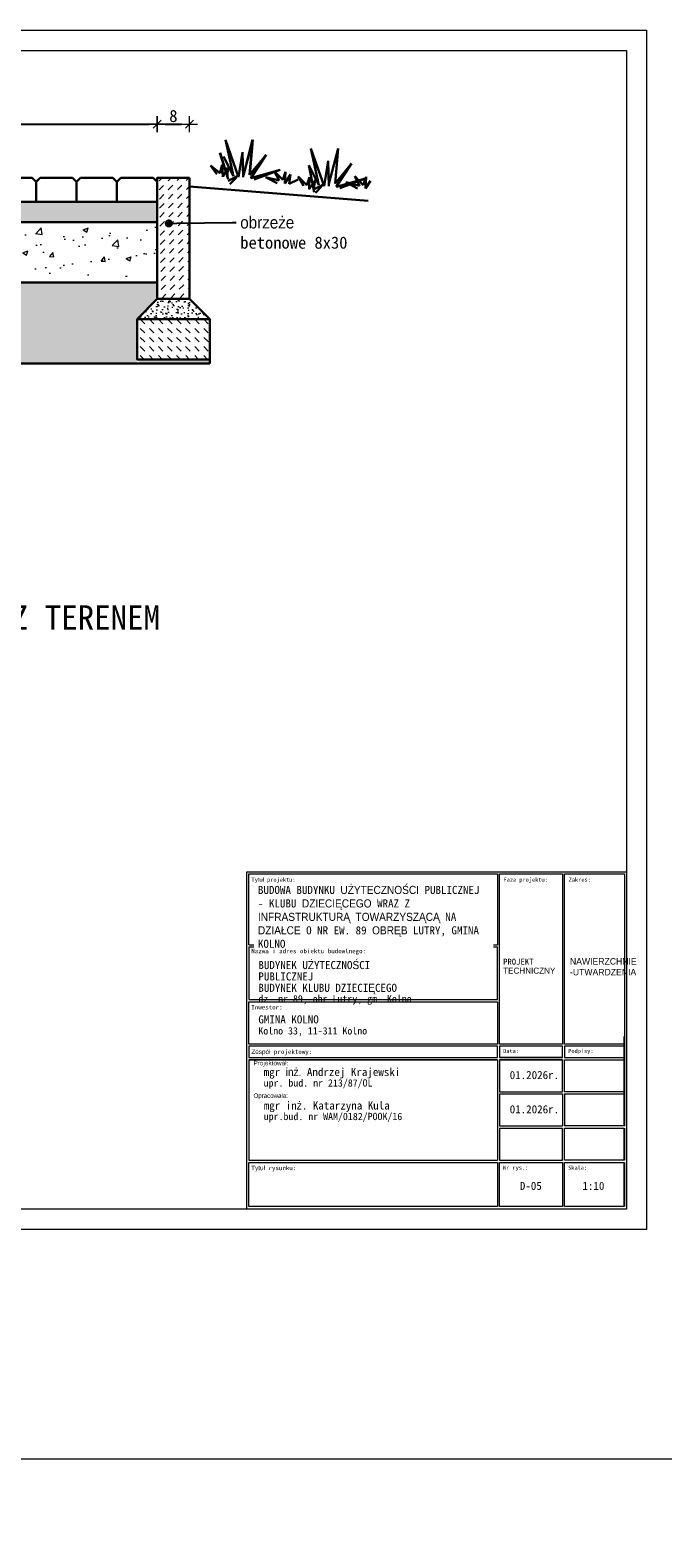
# Model space of a CAD drawing. Header units: millimetres. Extents: x 84 to 770, y 130 to 152.
# Tile 9 of 10: x 95.88 to 97.45, y 148.49 to 152.23. Entities that reach past the tile are written whole.
import ezdxf
from ezdxf import colors
from ezdxf.entities.mleader import LeaderData, LeaderLine
from ezdxf.math import Vec2, Vec3

# ---------------------------------------------------------------- set-up
doc = ezdxf.new("R2010")
doc.units = ezdxf.units.MM
doc.layers.add('7', color=7, linetype='Continuous')
for name, color, linetype, lineweight in [('_k_kreskowanie', 250, 'Continuous', 9), ('_k_tabela', 7, 'Continuous', 13), ('_k_wymiar', 7, 'Continuous', 13), ('DR_wym_strz', 1, 'Continuous', 9), ('kruszywo', 252, 'Continuous', 15), ('Nawierzchnia', 7, 'Continuous', 30), ('odsaczajaca', 40, 'Continuous', 15), ('podsypka', 30, 'Continuous', 15), ('trawka', 3, 'Continuous', 30), ('Wymiary', 7, 'Continuous', 9)]:
    doc.layers.add(name, color=color, linetype=linetype, lineweight=lineweight)
doc.styles.add('GENERATED_STYLE_1', font='MS Gothic.ttf')
doc.styles.add('GENERATED_STYLE_2', font='txt')
doc.styles.add('WYM TECH', font='isocpeur.ttf')
doc.dimstyles.new('szczegóły normalny', dxfattribs={"dimtxt": 0.03, "dimasz": 0.02, "dimexe": 0.01, "dimexo": 0.05, "dimgap": 0.005, "dimtad": 1, "dimdec": 0, "dimlfac": 100, "dimzin": 1, "dimdsep": 46, "dimtxsty": 'WYM TECH', "dimblk": 'KRZYZYK', "dimcen": 0.02, "dimse1": 1, "dimse2": 1, "dimclrd": 1, "dimclre": 1, "dimadec": 1, "dimazin": 0, "dimtfac": 1, "dimtdec": 0, "dimtmove": 1, "dimatfit": 3, "dimfxl": 0, "dimarcsym": 0})

# ---------------------------------------------------------------- blocks, each defined once
blk = doc.blocks.new('K')
at = {"lineweight": 15}
blk.add_line((-0.5, -0.5), (0.5, 0.5), dxfattribs=at)
at = {"layer": 'DR_wym_strz'}
for p, q in [((-1, 0), (1, 0)), ((0, -1), (0, 1))]:
    blk.add_line(p, q, dxfattribs=at)
blk = doc.blocks.new('KRZYZYK')
blk.add_blockref('K', (0, 0))
blk = doc.blocks.new('*D5')
at = {"layer": 'Defpoints', "color": 0, "transparency": 16777216}
for p in [(96.1962, 151.9951), (94.1962, 151.8625), (96.1962, 151.8625)]:
    blk.add_point(p, dxfattribs=at)
at = {"layer": 'Wymiary', "color": 1, "lineweight": -2, "transparency": 16777216}
blk.add_line((94.2162, 151.9951), (96.1762, 151.9951), dxfattribs=at)
at = {"layer": 'Wymiary', "color": 1, "lineweight": -2, "transparency": 16777216, "xscale": 0.02, "yscale": 0.02, "zscale": 0.02, "rotation": 180}
blk.add_blockref('KRZYZYK', (94.1962, 151.9951), dxfattribs=at)
at = {"layer": 'Wymiary', "color": 1, "lineweight": -2, "transparency": 16777216, "xscale": 0.02, "yscale": 0.02, "zscale": 0.02}
blk.add_blockref('KRZYZYK', (96.1962, 151.9951), dxfattribs=at)
at = {"layer": 'Wymiary', "color": 0, "transparency": 16777216, "insert": (95.1962, 152.0151), "char_height": 0.03, "attachment_point": 5, "style": 'GENERATED_STYLE_1'}
blk.add_mtext('200', dxfattribs=at)
blk = doc.blocks.new('*D7')
at = {"layer": 'Defpoints', "color": 0, "transparency": 16777216}
for p in [(96.2762, 151.9951), (96.1962, 151.8409), (96.2762, 151.8625)]:
    blk.add_point(p, dxfattribs=at)
at = {"layer": 'Wymiary', "color": 1, "lineweight": -2, "transparency": 16777216}
blk.add_line((96.2162, 151.9951), (96.2562, 151.9951), dxfattribs=at)
at = {"layer": 'Wymiary', "color": 1, "lineweight": -2, "transparency": 16777216, "xscale": 0.02, "yscale": 0.02, "zscale": 0.02, "rotation": 180}
blk.add_blockref('KRZYZYK', (96.1962, 151.9951), dxfattribs=at)
at = {"layer": 'Wymiary', "color": 1, "lineweight": -2, "transparency": 16777216, "xscale": 0.02, "yscale": 0.02, "zscale": 0.02}
blk.add_blockref('KRZYZYK', (96.2762, 151.9951), dxfattribs=at)
at = {"layer": 'Wymiary', "color": 0, "transparency": 16777216, "insert": (96.2362, 152.0151), "char_height": 0.03, "attachment_point": 5, "style": 'GENERATED_STYLE_1'}
blk.add_mtext('8', dxfattribs=at)
blk = doc.blocks.new('_Dot')
at = {"color": 0, "linetype": 'ByBlock', "lineweight": -2}
blk.add_line((-0.5, 0), (-1, 0), dxfattribs=at)
at = {"color": 0, "linetype": 'ByBlock', "const_width": 0.5}
blk.add_lwpolyline([(-0.25, 0, 1), (0.25, 0, 1)], format="xyb", close=True, dxfattribs=at)
blk = doc.blocks.new('Tabela_drogi')
at = {"layer": '_k_tabela', "ltscale": 1000}
for p, q in [((-470, 417.9), (0, 417.9)), ((-470, 0), (-470, 417.9)), ((-467.3, 415.2), (-159.6, 415.2)), ((-467.3, 327.5), (-467.3, 415.2)), ((-159.6, 415.2), (-159.6, 327.5)), ((-157.1, 415.2), (-79, 415.2)), ((-157.1, 204.2), (-157.1, 415.2)), ((-79, 415.2), (-79, 204.2)), ((-76.5, 415.2), (-2.5, 415.2)), ((-76.5, 204.2), (-76.5, 415.2)), ((-2.5, 415.2), (-2.5, 204.2)), ((0, 417.9), (0, 0)), ((-467.3, 327.5), (-159.6, 327.5)), ((-467.3, 324.8), (-467.3, 259.6)), ((-467.3, 324.8), (-159.6, 324.8)), ((-159.6, 259.6), (-159.6, 324.8)), ((-467.3, 259.6), (-159.6, 259.6)), ((-467.3, 256.9), (-159.6, 256.9)), ((-467.3, 204.2), (-467.3, 256.9)), ((-159.6, 256.9), (-159.6, 204.2)), ((-159.6, 204.2), (-467.3, 204.2)), ((-159.6, 201.8), (-467.3, 201.8)), ((-467.3, 201.8), (-467.3, 187.8)), ((-467.3, 187.8), (-159.6, 187.8)), ((-159.6, 187.8), (-159.6, 201.8)), ((-79, 204.2), (-157.1, 204.2)), ((-79, 201.8), (-157.1, 201.8)), ((-157.1, 201.8), (-157.1, 187.8)), ((-157.1, 187.8), (-79, 187.8)), ((-79, 187.8), (-157.1, 187.8)), ((-79, 187.8), (-79, 201.8)), ((-2.5, 204.2), (-76.5, 204.2)), ((-2.5, 201.8), (-76.5, 201.8)), ((-76.5, 201.8), (-76.5, 187.8)), ((-76.5, 187.8), (-2.5, 187.8)), ((-2.5, 187.8), (-2.5, 201.8)), ((-467.3, 185), (-159.6, 185)), ((-159.6, 185), (-467.3, 185)), ((-467.3, 185), (-467.3, 60.6)), ((-159.6, 185), (-159.6, 60.6)), ((-157.1, 185), (-79, 185)), ((-79, 185), (-157.1, 185)), ((-157.1, 185), (-157.1, 145.4)), ((-79, 145.4), (-79, 185)), ((-76.5, 145.4), (-76.5, 185)), ((-76.5, 185), (-2.5, 185)), ((-2.5, 185), (-2.5, 145.4)), ((-159.6, 142.7), (-159.6, 60.6)), ((-157.1, 145.4), (-79, 145.4)), ((-157.1, 142.7), (-79, 142.7)), ((-157.1, 142.7), (-157.1, 103)), ((-157.1, 142.7), (-157.1, 103)), ((-79, 142.7), (-79, 103)), ((-79, 142.7), (-79, 103)), ((-2.5, 145.4), (-76.5, 145.4)), ((-76.5, 142.7), (-2.7, 142.7)), ((-76.5, 142.7), (-76.5, 103)), ((-76.5, 142.7), (-76.5, 103)), ((-2.7, 142.7), (-2.7, 103)), ((-2.7, 142.7), (-2.7, 103)), ((-467.3, 100.3), (-467.3, 60.6)), ((-157.3, 100.3), (-157.3, 60.6)), ((-157.1, 103), (-79, 103)), ((-157.1, 100.3), (-79, 100.3)), ((-79.2, 60.6), (-79.2, 100.3)), ((-76.7, 60.6), (-76.7, 100.3)), ((-76.7, 60.6), (-76.7, 100.3)), ((-2.5, 103), (-76.5, 103)), ((-76.5, 100.3), (-2.7, 100.3)), ((-2.7, 100.3), (-2.7, 60.6)), ((-2.7, 100.3), (-2.7, 60.6)), ((-467.3, 60.6), (-159.6, 60.6)), ((-467.3, 3.5), (-467.3, 57.9)), ((-467.3, 57.9), (-159.6, 57.9)), ((-159.6, 57.9), (-159.6, 3.5)), ((-157.1, 60.6), (-79, 60.6)), ((-157.1, 3.5), (-157.1, 57.9)), ((-157.1, 57.9), (-79, 57.9)), ((-79, 57.9), (-79, 3.5)), ((-2.5, 60.6), (-76.5, 60.6)), ((-76.5, 3.5), (-76.5, 57.9)), ((-76.5, 57.9), (-2.7, 57.9)), ((-2.7, 57.9), (-2.7, 3.5)), ((0, 0), (-470, 0)), ((-159.6, 3.5), (-467.3, 3.5)), ((-79, 3.5), (-157.1, 3.5)), ((-2.7, 3.5), (-76.5, 3.5))]:
    blk.add_line(p, q, dxfattribs=at)
at = {"layer": '_k_tabela', "attachment_point": 1}
for s, insert, char_height, style in [('\\A1;{\\fMS Gothic|b0|i0|c238|p49;Tytuł projektu:}', (-464.3, 410.5), 5, 'GENERATED_STYLE_2'), ('\\A1;{\\fMS Gothic|b0|i0|c238|p49;Faza projektu:}', (-152.1, 410.5), 5, 'GENERATED_STYLE_2'), ('\\A1;{\\fMS Gothic|b0|i0|c238|p49;Zakres:}', (-71.5, 410.5), 5, 'GENERATED_STYLE_2'), ('\\A1;{\\fMS Gothic|b0|i0|c238|p49;Nazwa i adres obiektu budowlnego:}', (-464.3, 322.4), 5.5, 'GENERATED_STYLE_2'), ('\\A1;Inwestor:', (-464.3, 252.8), 5.5, 'GENERATED_STYLE_1'), ('\\A1;{\\fMS Gothic|b0|i0|c238|p49;Zespół projektowy:}', (-464.3, 197.7), 5.5, 'GENERATED_STYLE_2'), ('\\A1;{\\fMS Gothic|b0|i0|c238|p49;Data:}', (-152.6, 198.4), 5, 'GENERATED_STYLE_2'), ('\\A1;{\\fMS Gothic|b0|i0|c238|p49;Podpisy:}', (-72, 198.4), 5, 'GENERATED_STYLE_2'), ('\\A1;{\\fMS Gothic|b1|i0|c238|p49;Projektował:}', (-461.6, 183.7), 5.5, 'GENERATED_STYLE_1'), ('\\A1;{\\fMS Gothic|b0|i0|c238|p49;01\\fMS Gothic|b0|i0|c128|p49;.202\\fMS Gothic|b0|i0|c238|p49;6\\fMS Gothic|b0|i0|c128|p49;r.}', (-144.5, 171.1), 10, 'GENERATED_STYLE_2'), ('\\A1;Opracowała:', (-461.6, 143.3), 5.5, 'GENERATED_STYLE_2'), ('\\A1;{\\fMS Gothic|b0|i0|c238|p49;01\\fMS Gothic|b0|i0|c128|p49;.202\\fMS Gothic|b0|i0|c238|p49;6\\fMS Gothic|b0|i0|c128|p49;r.}', (-144.5, 128.7), 10, 'GENERATED_STYLE_2'), ('\\A1;{\\fMS Gothic|b0|i0|c238|p49;Tytuł rysunku:}', (-464.5, 53.8), 5.5, 'GENERATED_STYLE_2'), ('\\A1;{\\fMS Gothic|b0|i0|c238|p49;Nr rys.:}', (-152.8, 53.9), 5, 'GENERATED_STYLE_2'), ('\\A1;{\\fMS Gothic|b0|i0|c238|p49;Skala:}', (-72.2, 53.9), 5, 'GENERATED_STYLE_2')]:
    blk.add_mtext(s, dxfattribs=dict(at, insert=insert, char_height=char_height, style=style))
at = {"layer": '_k_tabela', "attachment_point": 1, "style": 'GENERATED_STYLE_2'}
for s, insert, char_height, width, line_spacing_factor in [('\\A1;{\\fMS Gothic|b1|i0|c128|p49;PROJEKT }TECHNICZNY', (-152.6, 310.2), 7.5, 75.641, 0.886929), ('\\A1;{\\fMS Gothic|b0|i0|c128|p49;GMINA \\fMS Gothic|b0|i0|c238|p49;KOLNO\\P\\H0.9x;Kolno 33, 11-311 Kolno}', (-455.6, 240), 10, 127.599, 0.880579)]:
    blk.add_mtext(s, dxfattribs=dict(at, insert=insert, char_height=char_height, width=width, line_spacing_factor=line_spacing_factor))
at = {"layer": '_k_tabela', "insert": (-69.9, 310.9), "char_height": 8, "width": 54.948, "attachment_point": 1, "style": 'GENERATED_STYLE_2'}
blk.add_mtext('\\A1;NAWIERZCHNIE -UTWARDZENIA', dxfattribs=at)
at = {"layer": '_k_tabela', "char_height": 10, "attachment_point": 1, "line_spacing_factor": 0.845413, "style": 'GENERATED_STYLE_2'}
for s, insert in [('\\A1;{\\fMS Gothic|b0|i0|c238|p49;mgr inż. Andrzej Krajewski\\P\\H0.9x;upr. bud. nr 213/87/OL}', (-449, 174.9)), ('\\A1;{\\fMS Gothic|b0|i0|c128|p49;mgr in\\fMS Gothic|b0|i0|c238|p49;ż\\fMS Gothic|b0|i0|c128|p49;. Katarzyna Kula\\H0.9x;\\Pupr.bud. nr WAM/0182/POOK/16\\H1.1111x; }', (-448.9, 133.4))]:
    blk.add_mtext(s, dxfattribs=dict(at, insert=insert))
at = {"layer": '_k_tabela', "insert": (-456.1, 400.3), "char_height": 10, "width": 286.272, "attachment_point": 1, "style": 'GENERATED_STYLE_2', "bg_fill": 2}
blk.add_mtext('\\A1;{\\fMS Gothic|b1|i0|c238|p49;BUDOWA BUDYNKU UŻYTECZNOŚCI PUBLICZNEJ - KLUBU DZIECIĘCEGO WRAZ Z INFRASTRUKTURĄ TOWARZYSZĄCĄ NA DZIAŁCE O NR EW. 89 OBRĘB LUTRY, GMINA KOLNO }', dxfattribs=at)
at = {"layer": '_k_tabela', "insert": (-455.6, 307.3), "char_height": 10, "width": 200.051, "attachment_point": 1, "line_spacing_factor": 0.845413, "style": 'GENERATED_STYLE_2'}
blk.add_mtext('\\A1;{\\fMS Gothic|b0|i0|c128|p49;BUDYNEK U\\fMS Gothic|b0|i0|c238|p49;Ż\\fMS Gothic|b0|i0|c128|p49;YTECZNO\\fMS Gothic|b0|i0|c238|p49;Ś\\fMS Gothic|b0|i0|c128|p49;CI PUBLICZNEJ \\P\\fMS Gothic|b0|i0|c238|p49;BUDYNEK \\fMS Gothic|b0|i0|c128|p49;KLUBU DZIECI\\fMS Gothic|b0|i0|c238|p49;Ę\\fMS Gothic|b0|i0|c128|p49;CEGO\\P\\H0.9x;dz. nr \\fMS Gothic|b0|i0|c238|p49;89,\\fMS Gothic|b0|i0|c128|p49; obr.\\fMS Gothic|b0|i0|c238|p49;Lutry, gm. Kolno}', dxfattribs=at)

msp = doc.modelspace()

# ---------------------------------------------------------------- hatches: boundary and pattern name
at = {"layer": '_k_kreskowanie'}
h = msp.add_hatch(dxfattribs=at)
h.set_pattern_fill('DASH', color=256, scale=0.005, angle=46.14576)
h.set_pattern_definition([(46.146, (96.296221, 151.564478), (-0.0004489, 0.02244615), [0.015875, -0.015875])])
h.paths.add_polyline_path([(96.19624, 151.86248), (96.19624, 151.56248), (96.27624, 151.56248), (96.27624, 151.86248)])
at = {"layer": '_k_kreskowanie', "lineweight": 13, "ltscale": 0.5}
h = msp.add_hatch(dxfattribs=at)
h.set_pattern_fill('AR-SAND', color=256, scale=0.0004, angle=90, style=0)
h.set_pattern_definition([(52.5, (82.481219, 203.42078), (0.0195765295, -0.0006400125), [0, -0.0154432, 0, -0.017272, 0, -0.01651]), (82.5, (82.48122, 203.42078), (0.028673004, 0.017980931), [0, -0.0083312, 0, -0.0139192, 0, -0.005334]), (122.5, (82.48122, 203.408283), (5.74874e-05, 0.031639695), [0, -0.00508, 0, -0.018288, 0, -0.023876]), (132.5, (82.48122, 203.408283), (0.008917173, 0.030542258), [0, -0.00254, 0, -0.0119888, 0, -0.013716])])
h.paths.add_polyline_path([(96.32624, 151.51248), (96.27624, 151.56248), (96.19624, 151.56248), (96.14624, 151.51248), (96.24624, 151.51248)])
at = {"layer": '_k_kreskowanie'}
h = msp.add_hatch(dxfattribs=at)
h.set_pattern_fill('DASH', color=256, scale=0.005, angle=135)
h.set_pattern_definition([(135, (-2502.967575, -1326.49246), (-0.0224506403, 2e-18), [0.015875, -0.015875])])
h.paths.add_polyline_path([(96.32624, 151.51248), (96.32624, 151.41248), (96.24624, 151.41248), (96.14624, 151.41248), (96.14624, 151.51248), (96.24624, 151.51248)])
at = {"layer": 'kruszywo'}
h = msp.add_hatch(dxfattribs=at)
h.set_pattern_fill('AR-CONC', color=256, scale=0.0007, style=0)
h.set_pattern_definition([(50, (86.74793, 196.68166), (0.12752927, -0.01115736), [0.013335, -0.146685]), (355, (86.74793, 196.68166), (-0.02466998, 0.13373965), [0.010668, -0.117348]), (100.451, (86.75856, 196.68073), (0.10285975, 0.12258168), [0.011333, -0.124663]), (46.1842, (86.74793, 196.71722), (0.18975533, -0.02942963), [0.0200025, -0.2200275]), (96.6356, (86.76375, 196.71477), (0.166183, 0.1731979), [0.0169995, -0.1869945]), (351.184, (86.74793, 196.71722), (0.1661832, 0.1731976), [0.016002, -0.176022]), (21, (86.76571, 196.70833), (0.10613042, -0.07158586), [0.013335, -0.146685]), (326, (86.76571, 196.70833), (0.04326142, 0.12893158), [0.010668, -0.117348]), (71.4514, (86.77456, 196.70237), (0.14939154, 0.057346), [0.011333, -0.124663]), (37.5, (86.747933, 196.681664), (0.002162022, 0.059188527), [0, -0.1159256, 0, -0.119126, 0, -0.1177925]), (7.5, (86.74793, 196.681664), (0.04677376, 0.0701264), [0, -0.0679196, 0, -0.1132586, 0, -0.0448945]), (327.5, (86.708284, 196.681664), (0.094913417, -0.00401012), [0, -0.04445, 0, -0.138684, 0, -0.184023]), (317.5, (86.6905, 196.68166), (0.10369043, 0.01779854), [0, -0.057785, 0, -0.0921004, 0, -0.130683])])
h.paths.add_polyline_path([(96.19624, 151.66248), (96.19624, 151.75248), (94.19624, 151.75248), (94.19624, 151.66248), (94.24624, 151.61248), (96.14624, 151.61248)])
at = {"layer": 'odsaczajaca'}
h = msp.add_hatch(dxfattribs=at)
h.set_pattern_fill('AR-SAND', color=256, scale=0.0009, angle=1, style=0)
h.set_pattern_definition([(38.5, (95.47179, 151.48235), (-0.0022085, 0.04401535), [0, -0.0347472, 0, -0.038862, 0, -0.0371475]), (8.5, (95.47179, 151.48235), (0.039325, 0.0652105), [0, -0.0187452, 0, -0.0313182, 0, -0.0120015]), (328.5, (95.443676, 151.48186), (0.0711762, 0.0013718), [0, -0.01143, 0, -0.041148, 0, -0.053721]), (318.5, (95.443676, 151.48186), (0.0683595, 0.02126), [0, -0.005715, 0, -0.0269748, 0, -0.030861])])
h.paths.add_polyline_path([(96.14624, 151.41248), (96.14624, 151.41248), (96.14624, 151.41248)], flags=17)
h.paths.add_polyline_path([(96.32624, 151.41248), (96.14624, 151.41248), (96.15453, 151.40248), (96.30624, 151.40248), (96.32624, 151.40248)])
h.paths.add_polyline_path([(94.24624, 151.44248), (94.24624, 151.44248), (94.19624, 151.40248), (94.24624, 151.40248)])
h.paths.add_polyline_path([(94.24624, 151.51248), (94.24624, 151.44248), (94.24624, 151.44248)], flags=17)
h.paths.add_polyline_path([(94.06624, 151.41248), (94.24624, 151.41248), (94.24624, 151.40248), (94.06624, 151.40248)])
h.paths.add_polyline_path([(96.14624, 151.40248), (96.14624, 151.51248), (96.19624, 151.56248), (96.19624, 151.60248), (94.19624, 151.60248), (94.19624, 151.56248), (94.24624, 151.51248), (94.19624, 151.40248)])
at = {"layer": 'podsypka'}
h = msp.add_hatch(dxfattribs=at)
h.set_pattern_fill('AR-SAND', color=256, scale=0.0009, angle=1.14462, style=0)
h.set_pattern_definition([(143.64462, (-786.202082, 515.368986), (0.0005598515, 0.0440671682), [0, -0.0347472, 0, -0.038862, 0, -0.0371475]), (173.64462, (-786.20208, 515.368986), (-0.0417377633, 0.0636932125), [0, -0.0187452, 0, -0.0313182, 0, -0.0120015]), (213.64462, (-786.17397, 515.369548), (-0.071177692, -0.0012927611), [0, -0.01143, 0, -0.041148, 0, -0.053721]), (223.64462, (-786.17397, 515.36955), (-0.0691071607, 0.018686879), [0, -0.005715, 0, -0.0269748, 0, -0.030861])])
h.paths.add_polyline_path([(96.19624, 151.75248), (96.19624, 151.80248), (94.19744, 151.80248), (94.19844, 151.75248)])

# ---------------------------------------------------------------- linework, layer by layer
at = {"layer": '7'}
for p, q in [((97.35235, 149.73534), (97.35235, 149.54662)), ((97.35235, 149.5875), (97.35235, 149.51373)), ((97.35235, 149.54174), (97.35235, 149.51373)), ((97.35224, 149.50824), (97.35235, 149.42898)), ((97.35224, 149.42348), (97.35235, 149.31472))]:
    msp.add_line(p, q, dxfattribs=at)
at = {"layer": '_k_tabela'}
msp.add_lwpolyline([(84.44933, 148.68981), (105.44933, 148.68981), (105.44933, 133.83981), (84.44933, 133.83981)], close=True, dxfattribs=at)
at = {"layer": 'Nawierzchnia', "color": 7, "linetype": 'Continuous'}
for p, q in [((95.80624, 151.86248), (95.88624, 151.86248)), ((95.88624, 151.86248), (95.89624, 151.85248)), ((95.90624, 151.86248), (95.89624, 151.85248)), ((95.89624, 151.80248), (95.89624, 151.85248)), ((95.90624, 151.86248), (95.98624, 151.86248)), ((95.98624, 151.86248), (95.99624, 151.85248)), ((96.00624, 151.86248), (95.99624, 151.85248)), ((95.99624, 151.80248), (95.99624, 151.85248)), ((96.00624, 151.86248), (96.08624, 151.86248)), ((96.08624, 151.86248), (96.09624, 151.85248)), ((96.10624, 151.86248), (96.09624, 151.85248)), ((96.09624, 151.80248), (96.09624, 151.85248)), ((96.10624, 151.86248), (96.18624, 151.86248)), ((96.18624, 151.86248), (96.19624, 151.85248)), ((96.19624, 151.80248), (96.19624, 151.85248))]:
    msp.add_line(p, q, dxfattribs=at)
at = {"layer": 'Nawierzchnia', "lineweight": 15}
msp.add_lwpolyline([(93.20772, 152.22786), (97.40772, 152.22786), (97.40772, 149.25786), (93.20772, 149.25786)], close=True, dxfattribs=at)
at = {"layer": 'Nawierzchnia'}
for points in [[(96.27624, 151.86248), (96.19624, 151.86248), (96.19624, 151.56248), (96.27624, 151.56248)], [(96.14624, 151.51248), (96.32624, 151.51248), (96.32624, 151.41248), (96.14624, 151.41248)]]:
    msp.add_lwpolyline(points, close=True, dxfattribs=at)
for points in [[(96.27624, 151.84087), (96.71857, 151.80524)], [(96.19624, 151.80248), (94.19624, 151.80248)], [(96.19624, 151.75248), (94.19624, 151.75248)], [(96.19624, 151.60248), (94.19624, 151.60248)], [(96.14624, 151.51248), (96.19624, 151.56248), (96.27624, 151.56248), (96.32624, 151.51248), (96.14624, 151.51248)], [(96.32624, 151.40248), (94.06624, 151.40248), (94.06624, 151.41248)], [(96.32624, 151.41248), (96.32624, 151.40248)]]:
    msp.add_lwpolyline(points, dxfattribs=at)
at = {"layer": 'trawka', "linetype": 'Continuous'}
for p, q in [((96.36493, 151.95655), (96.39747, 151.86338)), ((96.38465, 151.866), (96.36493, 151.95655)), ((96.36519, 151.95652), (96.39773, 151.86335)), ((96.38491, 151.86597), (96.36519, 151.95652)), ((96.40934, 151.86872), (96.43227, 151.95648)), ((96.4096, 151.86869), (96.43252, 151.95645)), ((96.43227, 151.95648), (96.42494, 151.86976)), ((96.43252, 151.95645), (96.42519, 151.86974)), ((96.37174, 151.85862), (96.3515, 151.92375)), ((96.372, 151.85862), (96.35176, 151.92375)), ((96.35984, 151.91534), (96.38465, 151.866)), ((96.36009, 151.91531), (96.38491, 151.86597)), ((96.39747, 151.86338), (96.40742, 151.92575)), ((96.39773, 151.86335), (96.40767, 151.92572)), ((96.40742, 151.92575), (96.40902, 151.86337)), ((96.40767, 151.92572), (96.40927, 151.86335)), ((96.42494, 151.86976), (96.46553, 151.91887)), ((96.42519, 151.86974), (96.46578, 151.91884)), ((96.46553, 151.91887), (96.42741, 151.8611)), ((96.46578, 151.91884), (96.42766, 151.86107)), ((96.57661, 151.9349), (96.60915, 151.84172)), ((96.59633, 151.84434), (96.57661, 151.9349)), ((96.60915, 151.84172), (96.6191, 151.90409)), ((96.6191, 151.90409), (96.62069, 151.84172)), ((96.62102, 151.84706), (96.64394, 151.93482)), ((96.64394, 151.93482), (96.63661, 151.84811)), ((96.32809, 151.8928), (96.35145, 151.87374)), ((96.34349, 151.87159), (96.32809, 151.8928)), ((96.32834, 151.8928), (96.35171, 151.87374)), ((96.34375, 151.87159), (96.32834, 151.8928)), ((96.35145, 151.87374), (96.35656, 151.89434)), ((96.35171, 151.87374), (96.35682, 151.89434)), ((96.35656, 151.89434), (96.35862, 151.86488)), ((96.35682, 151.89434), (96.35888, 151.86488)), ((96.35862, 151.86488), (96.37068, 151.88811)), ((96.35888, 151.86488), (96.37094, 151.88811)), ((96.37068, 151.88811), (96.36963, 151.86459)), ((96.37094, 151.88811), (96.36989, 151.86459)), ((96.37161, 151.85459), (96.3942, 151.86617)), ((96.37187, 151.85456), (96.39446, 151.86614)), ((96.42741, 151.8611), (96.50034, 151.88216)), ((96.42766, 151.86107), (96.50059, 151.88214)), ((96.50034, 151.88216), (96.43624, 151.85805)), ((96.50059, 151.88214), (96.43649, 151.85802)), ((96.49272, 151.84858), (96.46396, 151.86413)), ((96.46396, 151.86413), (96.49781, 151.85516)), ((96.49298, 151.84855), (96.46422, 151.86411)), ((96.46422, 151.86411), (96.49807, 151.85514)), ((96.49781, 151.85516), (96.48582, 151.87879)), ((96.48582, 151.87879), (96.507, 151.85687)), ((96.49807, 151.85514), (96.48607, 151.87877)), ((96.48607, 151.87877), (96.50725, 151.85685)), ((96.507, 151.85687), (96.5138, 151.87736)), ((96.5138, 151.87736), (96.51228, 151.84838)), ((96.51228, 151.84838), (96.52623, 151.87026)), ((96.52623, 151.87026), (96.5232, 151.84693)), ((96.54496, 151.86538), (96.56618, 151.84396)), ((96.55804, 151.84266), (96.54496, 151.86538)), ((96.56618, 151.84396), (96.57344, 151.8639)), ((96.57151, 151.89368), (96.59633, 151.84434)), ((96.58476, 151.82678), (96.57151, 151.89368)), ((96.57344, 151.8639), (96.57237, 151.83438)), ((96.63661, 151.84811), (96.6772, 151.89721)), ((96.6772, 151.89721), (96.63908, 151.83944)), ((96.69702, 151.84233), (96.68503, 151.86596)), ((96.68503, 151.86596), (96.70621, 151.84404)), ((96.70621, 151.84404), (96.71301, 151.86452)), ((96.71301, 151.86452), (96.71149, 151.83555)), ((96.39191, 151.86286), (96.37594, 151.84668)), ((96.39216, 151.86283), (96.3762, 151.84665)), ((96.5232, 151.84693), (96.54524, 151.85806)), ((96.57237, 151.83438), (96.58682, 151.85621)), ((96.58682, 151.85621), (96.58329, 151.83293)), ((96.58329, 151.83293), (96.60588, 151.84452)), ((96.60358, 151.8412), (96.58762, 151.82503)), ((96.63908, 151.83944), (96.71201, 151.86051)), ((96.71201, 151.86051), (96.64791, 151.8364)), ((96.69193, 151.83574), (96.66317, 151.8513)), ((96.66317, 151.8513), (96.69702, 151.84233)), ((96.71149, 151.83555), (96.72384, 151.85492))]:
    msp.add_line(p, q, dxfattribs=at)

# ---------------------------------------------------------------- texts
at = {"insert": (94.07894, 150.80344), "char_height": 0.06, "width": 2.247604, "attachment_point": 1, "style": 'GENERATED_STYLE_1'}
msp.add_mtext('\\pi0.30878;POŁĄCZENIE CIĄGU PIESZO-JEZDNEGO Z TERENEM', dxfattribs=at)
at = {"layer": '_k_tabela', "char_height": 0.02, "attachment_point": 1, "style": 'GENERATED_STYLE_1'}
for s, insert in [('\\A1;D-05', (97.09382, 149.37554)), ('\\A1;1:10', (97.24875, 149.37554))]:
    msp.add_mtext(s, dxfattribs=dict(at, insert=insert))

# ---------------------------------------------------------------- dimensions: what is measured, and where the dimension line sits
at = {"layer": 'Wymiary'}
for base, p1, p2, picture, middle in [((96.19624, 151.99513), (94.19624, 151.86248), (96.19624, 151.86248), '*D5', (95.19624, 152.01513)), ((96.27624, 151.99513), (96.19624, 151.84095), (96.27624, 151.86248), '*D7', (96.23624, 152.01513))]:
    dim = msp.add_linear_dim(base=base, p1=p1, p2=p2, dimstyle='szczegóły normalny', override={"dimtxsty": 'GENERATED_STYLE_1', "dimfxl": 0.18}, dxfattribs=at)
    dim.commit()
    dim.dimension.update_dxf_attribs({"geometry": picture, "text_midpoint": middle})

# ---------------------------------------------------------------- leaders
at = {"layer": 'Wymiary', "lineweight": 20}
ml = msp.add_multileader_mtext('Standard', dxfattribs=at)
ml.set_content('obrzeże\\Pbetonowe 8x30', color=256, style='GENERATED_STYLE_1')
ml.set_leader_properties()
ml.set_arrow_properties(name='DOT')
ml.build(insert=Vec2(0, 0))
ml.multileader.update_dxf_attribs({"text_right_attachment_type": 6, "dogleg_length": 0.01, "arrow_head_size": 0.02})
ctx = ml.context
ctx.base_point, ctx.char_height, ctx.arrow_head_size, ctx.landing_gap_size, ctx.plane_origin = Vec3(96.39176, 151.75158), 0.03, 0.02, 0.01, Vec3(96.21459, 151.4995)
ctx.right_attachment = 6
notes = []
notes.append((ctx, [(0, (1, 1, 0), (96.38176, 151.75158), (1, 0), 0.01, [(0, [(96.22488, 151.74911)], 0, [])])]))
ctx.mtext.insert, ctx.mtext.width, ctx.mtext.flow_direction = Vec3(96.40176, 151.76666), 0.3972667, 5
for ctx, leaders in notes:
    for number, flags, end, landing, length, lines in leaders:
        leader = LeaderData()
        leader.index, (leader.has_last_leader_line, leader.has_dogleg_vector, leader.attachment_direction) = number, flags
        leader.last_leader_point, leader.dogleg_vector, leader.dogleg_length = Vec3(end), Vec3(landing), length
        for number, points, colour, breaks in lines:
            line = LeaderLine()
            line.index, line.vertices, line.color, line.breaks = number, Vec3.list(points), colors.encode_raw_color(colour), breaks
            leader.lines.append(line)
        ctx.leaders.append(leader)

# ---------------------------------------------------------------- next in the draw order: block references
at = {"layer": '_k_wymiar', "xscale": 0.002, "yscale": 0.002, "zscale": 0.002}
msp.add_blockref('Tabela_drogi', (97.35772, 149.30786), dxfattribs=at)

# ---------------------------------------------------------------- next in the draw order: linework, layer by layer
at = {"layer": 'Nawierzchnia', "lineweight": 15}
msp.add_lwpolyline([(93.40772, 152.17786), (97.35772, 152.17786), (97.35772, 149.30786), (93.40772, 149.30786)], close=True, dxfattribs=at)

doc.saveas('drawing.dxf')
